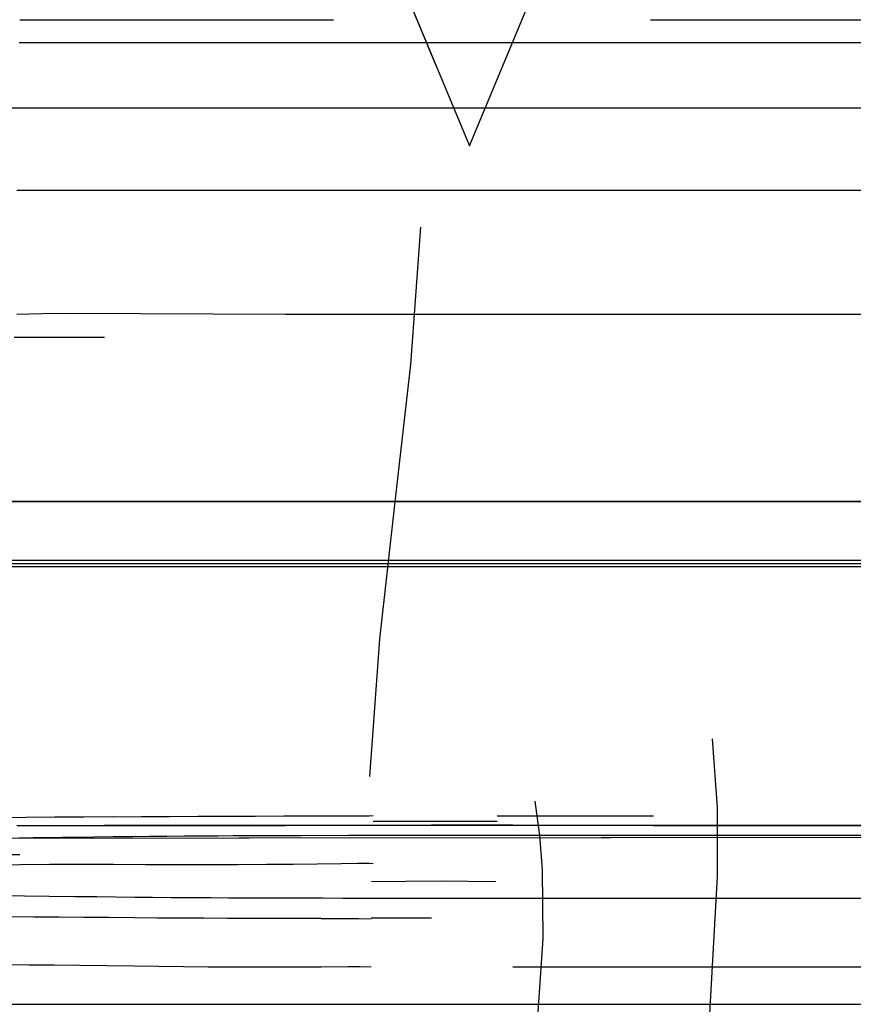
# Model space of a CAD drawing. Header units: millimetres. Extents: x -88 to 88, y -12 to 103.
# Tile 127 of 256: x -47.14 to -44.31, y -0.61 to 2.74. Entities that reach past the tile are written whole.
import ezdxf

# ---------------------------------------------------------------- set-up
doc = ezdxf.new("R2010")
doc.units = ezdxf.units.MM
doc.layers.add('BOTTOM', color=7, linetype='Continuous', true_color=0x7d26cd)
doc.layers.add('TOP', color=7, linetype='Continuous', true_color=0xc80000)

msp = doc.modelspace()

# ---------------------------------------------------------------- linework, layer by layer
at = {"layer": 'BOTTOM', "color": 9, "true_color": 0xc0c0c0}
for points in [[(-81.5546, 1.1), (-20.5651, 1.1)], [(-20.5651, 1.1), (-81.5546, 1.1)], [(-81.5546, 1.1), (-20.5651, 1.1)]]:
    msp.add_lwpolyline(points, dxfattribs=at)
at = {"layer": 'TOP', "color": 254, "true_color": 0xcad1ee, "extrusion": (0.009091, -0.021822, 0.999721)}
msp.add_lwpolyline([(-41.2213, 19.9765), (-41.2213, 23.2258)], dxfattribs=at)
at = {"layer": 'TOP', "color": 254, "true_color": 0xcad1ee, "extrusion": (0.00909, -0.02182, 0.999721)}
msp.add_lwpolyline([(-41.2213, 23.2187), (-41.2213, 19.9694)], dxfattribs=at)
at = {"layer": 'TOP', "color": 254, "true_color": 0xcad1ee}
for points in [[(-46.866, 5.307), (-45.6169, 2.3084)], [(-45.6169, 2.3084), (-44.3684, 5.307)], [(-47.1435, 2.7364), (-46.0781, 2.7364)], [(-45.0019, 2.7364), (-43.0781, 2.7364)], [(-33.7375, 2.6584), (-47.1449, 2.6584)], [(-81.5161, 2.4367), (-19.6073, 2.4367)], [(-47.1536, 2.1576), (-33.7288, 2.1576)], [(-46.2427, 1.7364), (-34.5919, 1.7364)], [(-20.7115, 0.9), (-81.5546, 0.9)], [(-81.5546, 0.8895), (-20.7191, 0.8895)], [(-20.7268, 0.8791), (-81.5546, 0.8791)], [(-81.5616, -0.607), (-22.1767, -0.607)]]:
    msp.add_lwpolyline(points, dxfattribs=at)
at = {"layer": 'TOP', "color": 254, "true_color": 0xcad1ee, "extrusion": (1, 0, 0)}
msp.add_lwpolyline([(5.307, 12.8757), (2.3092, 12.7692)], dxfattribs=at)
at = {"layer": 'TOP', "color": 254, "true_color": 0xcad1ee, "extrusion": (-0.016014, -0.038461, 0.999132)}
msp.add_lwpolyline([(-42.9997, -11.5941), (-42.9997, -14.845)], dxfattribs=at)
at = {"layer": 'TOP', "color": 254, "true_color": 0xcad1ee, "extrusion": (-0.016014, -0.038463, 0.999132)}
msp.add_lwpolyline([(-42.9997, -14.8575), (-42.9997, -11.6066)], dxfattribs=at)
at = {"layer": 'TOP', "color": 254, "true_color": 0xcad1ee, "extrusion": (1, -0.000304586, 5.31658e-06)}
msp.add_lwpolyline([(4.7234, -2.9524), (2.7224, -2.9175)], dxfattribs=at)
at = {"layer": 'TOP', "color": 254, "true_color": 0xcad1ee, "extrusion": (0.999848, 0.000608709, 0.017431)}
msp.add_lwpolyline([(2.7645, -2.1142), (3.2186, 10.8874)], dxfattribs=at)
at = {"layer": 'TOP', "color": 254, "true_color": 0xcad1ee, "extrusion": (0.999848, -0.000608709, -0.017431)}
msp.add_lwpolyline([(3.1644, 9.3357), (2.709, -3.7018)], dxfattribs=at)
at = {"layer": 'TOP', "color": 254, "true_color": 0xcad1ee, "extrusion": (-3.00763e-15, 0.999391, -0.034899)}
msp.add_lwpolyline([(47.6437, -3.3204), (47.6436, -3.3093), (47.6432, -3.2981), (47.6426, -3.2868), (47.6417, -3.2755), (47.6405, -3.2641), (47.6391, -3.2526), (47.6373, -3.241), (47.6353, -3.2294), (47.633, -3.2178), (47.6304, -3.2062), (47.6275, -3.1945), (47.6243, -3.1828), (47.6208, -3.1712), (47.617, -3.1595), (47.6129, -3.1479), (47.6085, -3.1364), (47.6038, -3.1249), (47.5987, -3.1134), (47.5934, -3.1021), (47.5877, -3.0908), (47.5818, -3.0796), (47.5755, -3.0686), (47.5689, -3.0576), (47.5621, -3.0468), (47.5549, -3.0362), (47.5475, -3.0257), (47.5397, -3.0154), (47.5317, -3.0053), (47.5235, -2.9954), (47.5149, -2.9857), (47.5061, -2.9762), (47.4971, -2.9669), (47.4878, -2.9579), (47.4783, -2.9491), (47.4686, -2.9406), (47.4587, -2.9323), (47.4485, -2.9243), (47.4382, -2.9166), (47.4278, -2.9091), (47.4171, -2.902), (47.4063, -2.8951), (47.3954, -2.8886), (47.3843, -2.8823), (47.3731, -2.8763), (47.3619, -2.8707), (47.3505, -2.8653), (47.3391, -2.8603), (47.3275, -2.8556), (47.316, -2.8512), (47.3044, -2.8471), (47.2927, -2.8433), (47.2811, -2.8398), (47.2694, -2.8366), (47.2577, -2.8337), (47.2461, -2.8311), (47.2345, -2.8288), (47.2229, -2.8268), (47.2113, -2.8251), (47.1998, -2.8237), (47.1884, -2.8225), (47.1771, -2.8216), (47.1658, -2.821), (47.1546, -2.8206), (47.1435, -2.8205)], dxfattribs=at)
at = {"layer": 'TOP', "color": 254, "true_color": 0xcad1ee, "extrusion": (0.999948, -0.010233, 0.000177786)}
msp.add_lwpolyline([(2.2539, -2.9094), (1.2538, -2.892)], dxfattribs=at)
at = {"layer": 'TOP', "color": 254, "true_color": 0xcad1ee, "extrusion": (1, -1.69306e-15, 3.34455e-08)}
msp.add_lwpolyline([(2.3084, 13.0695), (2.3084, 12.7692)], dxfattribs=at)
at = {"layer": 'TOP', "color": 254, "true_color": 0xcad1ee, "extrusion": (0.352116, 0.243103, 0.903834)}
msp.add_lwpolyline([(28.142, 36.6274), (28.142, 32.8346)], dxfattribs=at)
at = {"layer": 'TOP', "color": 254, "true_color": 0xcad1ee, "extrusion": (-0.39532, 0.873159, 0.285158)}
msp.add_lwpolyline([(45.2398, -6.616), (41.8844, -8.7293)], dxfattribs=at)
at = {"layer": 'TOP', "color": 254, "true_color": 0xcad1ee, "extrusion": (-0.378653, 0.877124, 0.295424)}
msp.add_lwpolyline([(45.491, -6.4419), (42.1795, -8.708)], dxfattribs=at)
at = {"layer": 'TOP', "color": 254, "true_color": 0xcad1ee, "extrusion": (-0.335859, 0.88464, 0.323435)}
msp.add_lwpolyline([(46.0202, -5.9513), (42.8964, -8.6125)], dxfattribs=at)
at = {"layer": 'TOP', "color": 254, "true_color": 0xcad1ee, "extrusion": (-0.332427, 0.885111, 0.325684)}
msp.add_lwpolyline([(46.0562, -5.9079), (42.9516, -8.6)], dxfattribs=at)
at = {"layer": 'TOP', "color": 254, "true_color": 0xcad1ee, "extrusion": (-0.276905, 0.890889, 0.360056)}
msp.add_lwpolyline([(46.5234, -5.0995), (43.7938, -8.2615)], dxfattribs=at)
at = {"layer": 'TOP', "color": 254, "true_color": 0xcad1ee, "extrusion": (-0.247284, 0.892922, 0.37622)}
msp.add_lwpolyline([(46.6902, -4.5859), (44.199, -7.9702)], dxfattribs=at)
at = {"layer": 'TOP', "color": 254, "true_color": 0xcad1ee, "extrusion": (-0.232195, 0.893807, 0.383659)}
msp.add_lwpolyline([(46.7543, -4.3023), (44.3919, -7.7911)], dxfattribs=at)
at = {"layer": 'TOP', "color": 254, "true_color": 0xcad1ee, "extrusion": (0.943342, -0.155106, 0.293339)}
msp.add_lwpolyline([(-7.8623, 14.3937), (-5.7808, 10.6801)], dxfattribs=at)
at = {"layer": 'TOP', "color": 254, "true_color": 0xcad1ee, "extrusion": (0.944055, -0.153998, 0.291625)}
msp.add_lwpolyline([(-7.8011, 14.3174), (-5.7225, 10.6014)], dxfattribs=at)
at = {"layer": 'TOP', "color": 254, "true_color": 0xcad1ee, "extrusion": (0.957583, -0.13196, 0.256169)}
msp.add_lwpolyline([(-6.6021, 12.7276), (-4.5792, 8.9671)], dxfattribs=at)
at = {"layer": 'TOP', "color": 254, "true_color": 0xcad1ee, "extrusion": (2.28274e-06, 1, 2.05787e-10)}
msp.add_lwpolyline([(47.1537, -2.9004), (46.2427, -2.9003)], dxfattribs=at)
at = {"layer": 'TOP', "color": 254, "true_color": 0xcad1ee, "extrusion": (0.976687, -0.095809, 0.192102)}
msp.add_lwpolyline([(-4.7184, 9.8105), (-2.7686, 5.9923)], dxfattribs=at)
at = {"layer": 'TOP', "color": 254, "true_color": 0xcad1ee, "extrusion": (0.988392, -0.066901, 0.136401)}
msp.add_lwpolyline([(-3.2828, 7.2494), (-1.3733, 3.4013)], dxfattribs=at)
at = {"layer": 'TOP', "color": 254, "true_color": 0xcad1ee, "extrusion": (0.989354, -0.064017, 0.130695)}
msp.add_lwpolyline([(-3.1425, 6.9865), (-1.2362, 3.1361)], dxfattribs=at)
at = {"layer": 'TOP', "color": 254, "true_color": 0xcad1ee, "extrusion": (0.996105, -0.038474, 0.079339)}
msp.add_lwpolyline([(-1.9184, 4.6189), (-0.0364, 0.7531)], dxfattribs=at)
at = {"layer": 'TOP', "color": 254, "true_color": 0xcad1ee, "extrusion": (0.997324, -0.031843, 0.065804)}
msp.add_lwpolyline([(-1.6052, 3.9949), (0.2717, 0.1266)], dxfattribs=at)
at = {"layer": 'TOP', "color": 254, "true_color": 0xcad1ee, "extrusion": (0.013773, 0.900432, 0.434779)}
msp.add_lwpolyline([(45.9527, 1.2344), (45.9259, 0.1606), (45.8803, -0.9139), (45.8348, -1.9884), (45.8081, -3.0622)], dxfattribs=at)
at = {"layer": 'TOP', "color": 254, "true_color": 0xcad1ee, "extrusion": (-0.033762, 0.90006, 0.434456)}
msp.add_lwpolyline([(45.4382, 0.1853), (45.4494, -0.0842), (45.4541, -0.3532), (45.4479, -0.89), (45.3986, -1.9605), (45.3492, -3.0311), (45.343, -3.5679), (45.3477, -3.8369), (45.3589, -4.1064)], dxfattribs=at)
at = {"layer": 'TOP', "color": 254, "true_color": 0xcad1ee, "extrusion": (-0.028943, 0.900373, 0.434156)}
msp.add_lwpolyline([(44.8372, 0.303), (44.8459, -0.2351), (44.8388, -0.7721), (44.7981, -1.8443), (44.7575, -2.9165), (44.7503, -3.4535), (44.759, -3.9917)], dxfattribs=at)
at = {"layer": 'TOP', "color": 254, "true_color": 0xcad1ee, "extrusion": (-0.000910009, 1, -2.37671e-05)}
msp.add_lwpolyline([(80.8137, 11.9014), (20.5895, 13.4743)], dxfattribs=at)
at = {"layer": 'TOP', "color": 254, "true_color": 0xcad1ee, "extrusion": (-0.373229, -0.278052, 0.885092)}
msp.add_lwpolyline([(-29.3795, -38.7624), (-29.3795, -34.8568)], dxfattribs=at)
at = {"layer": 'TOP', "color": 254, "true_color": 0xcad1ee, "extrusion": (-0.405802, -0.305445, 0.86141)}
msp.add_lwpolyline([(-29.4821, -37.9953), (-29.4821, -33.9931)], dxfattribs=at)
at = {"layer": 'TOP', "color": 254, "true_color": 0xcad1ee, "extrusion": (-0.396305, 0.859606, -0.322521)}
msp.add_lwpolyline([(45.0767, -0.4323), (41.7419, 1.9006)], dxfattribs=at)
at = {"layer": 'TOP', "color": 254, "true_color": 0xcad1ee, "extrusion": (-0.359388, 0.864471, -0.351469)}
msp.add_lwpolyline([(45.5705, -0.6991), (42.3964, 1.9844)], dxfattribs=at)
at = {"layer": 'TOP', "color": 254, "true_color": 0xcad1ee, "extrusion": (-0.354793, 0.864894, -0.355077)}
msp.add_lwpolyline([(45.625, -0.7368), (42.4761, 1.9888)], dxfattribs=at)
at = {"layer": 'TOP', "color": 254, "true_color": 0xcad1ee, "extrusion": (-0.287809, 0.868651, -0.40325)}
msp.add_lwpolyline([(46.2817, -1.4879), (43.5842, 1.7951)], dxfattribs=at)
at = {"layer": 'TOP', "color": 254, "true_color": 0xcad1ee, "extrusion": (0.88595, -0.258716, -0.384914)}
msp.add_lwpolyline([(-14.0053, -25.5087), (-11.4244, -22.1068)], dxfattribs=at)
at = {"layer": 'TOP', "color": 254, "true_color": 0xcad1ee, "extrusion": (0.909114, -0.225918, -0.34996)}
msp.add_lwpolyline([(-12.066, -24.241), (-9.5811, -20.7417)], dxfattribs=at)
at = {"layer": 'TOP', "color": 254, "true_color": 0xcad1ee, "extrusion": (0.954394, -0.153193, -0.256249)}
msp.add_lwpolyline([(-8.0079, -20.4618), (-5.703, -16.7823)], dxfattribs=at)
at = {"layer": 'TOP', "color": 254, "true_color": 0xcad1ee, "extrusion": (0.961896, -0.138941, -0.23548)}
msp.add_lwpolyline([(-7.2527, -19.5789), (-4.9771, -15.869)], dxfattribs=at)
at = {"layer": 'TOP', "color": 254, "true_color": 0xcad1ee, "extrusion": (0.972729, -0.116172, -0.200753)}
msp.add_lwpolyline([(-6.0726, -18.0787), (-3.8387, -14.3237)], dxfattribs=at)
at = {"layer": 'TOP', "color": 254, "true_color": 0xcad1ee, "extrusion": (-5.74188e-06, -1.82975e-09, 1)}
msp.add_lwpolyline([(-46.8556, 1.6572), (-47.1625, 1.6571)], dxfattribs=at)
at = {"layer": 'TOP', "color": 254, "true_color": 0xcad1ee, "extrusion": (-1.07652e-07, 1, 5.94861e-14)}
msp.add_lwpolyline([(46.6565, -5.1711), (46.8555, -5.1711)], dxfattribs=at)
at = {"layer": 'TOP', "color": 254, "true_color": 0xcad1ee, "extrusion": (0.988326, -0.074777, -0.132741)}
msp.add_lwpolyline([(-4.0074, -15.0717), (-1.83, -11.2516)], dxfattribs=at)
at = {"layer": 'TOP', "color": 254, "true_color": 0xcad1ee, "extrusion": (-6.63603e-10, 1, -6.22692e-19)}
msp.add_lwpolyline([(34.3192, -5.1711), (46.6565, -5.1711)], dxfattribs=at)
at = {"layer": 'TOP', "color": 254, "true_color": 0xcad1ee, "extrusion": (0.993279, -0.056467, -0.101033)}
msp.add_lwpolyline([(-3.124, -13.6465), (-0.9631, -9.8061)], dxfattribs=at)
at = {"layer": 'TOP', "color": 254, "true_color": 0xcad1ee, "extrusion": (0.994187, -0.052468, -0.094017)}
msp.add_lwpolyline([(-2.9331, -13.3297), (-0.7752, -9.4854)], dxfattribs=at)
at = {"layer": 'TOP', "color": 254, "true_color": 0xcad1ee, "extrusion": (0.999111, -0.020396, -0.036891)}
msp.add_lwpolyline([(-1.4227, -10.7338), (0.7175, -6.8662)], dxfattribs=at)
at = {"layer": 'TOP', "color": 254, "true_color": 0xcad1ee, "extrusion": (0.999687, -0.012091, -0.021905)}
msp.add_lwpolyline([(-1.0364, -10.0486), (1.1008, -6.1776)], dxfattribs=at)
at = {"layer": 'TOP', "color": 254, "true_color": 0xcad1ee, "extrusion": (0.999992, -0.001909, -0.003463)}
msp.add_lwpolyline([(-0.5671, -9.2058), (1.5695, -5.3301)], dxfattribs=at)
at = {"layer": 'TOP', "color": 254, "true_color": 0xcad1ee, "extrusion": (-0.027186, 0.874987, -0.483382)}
msp.add_lwpolyline([(45.6947, -7.4625), (45.7092, -7.1851), (45.7182, -6.908), (45.7228, -6.3549), (45.7008, -5.2507), (45.6788, -4.1465), (45.6834, -3.5933), (45.6924, -3.3163), (45.7068, -3.0389)], dxfattribs=at)
at = {"layer": 'TOP', "color": 254, "true_color": 0xcad1ee, "extrusion": (-0.027967, 0.874884, -0.483525)}
msp.add_lwpolyline([(45.3708, -7.4469), (45.3941, -7.1691), (45.4101, -6.8917), (45.4198, -6.6149), (45.4242, -6.3384), (45.4102, -5.2346), (45.3962, -4.1308), (45.4007, -3.8543), (45.4104, -3.5774), (45.4264, -3.3001), (45.4498, -3.0222)], dxfattribs=at)
at = {"layer": 'TOP', "color": 254, "true_color": 0xcad1ee, "extrusion": (-0.027986, 0.874944, -0.483415)}
msp.add_lwpolyline([(44.7685, -7.4565), (44.7923, -6.9022), (44.8021, -6.349), (44.798, -5.2443), (44.7939, -4.1395), (44.8037, -3.5863), (44.8276, -3.0321)], dxfattribs=at)
at = {"layer": 'TOP', "color": 254, "true_color": 0xcad1ee, "extrusion": (0.999848, 0.008429, 0.01528)}
msp.add_lwpolyline([(-0.1057, -8.3657), (2.0313, -4.4924)], dxfattribs=at)
at = {"layer": 'TOP', "color": 254, "true_color": 0xcad1ee, "extrusion": (6.01588e-17, 0.999391, -0.034899)}
msp.add_lwpolyline([(49.0533, -4.0088), (49.0574, -3.5209), (49.0564, -3.4757), (49.0519, -3.3673), (49.0448, -3.2704), (49.0344, -3.1721), (49.0217, -3.0818), (49.0118, -3.0235), (49.0004, -2.9654), (48.9875, -2.9077), (48.973, -2.8505), (48.9568, -2.7939), (48.9388, -2.7382), (48.9292, -2.7107), (48.9179, -2.6803), (48.902, -2.6407), (48.8851, -2.6018), (48.8673, -2.5638), (48.8485, -2.5267), (48.8287, -2.4907), (48.808, -2.4558), (48.7974, -2.4388), (48.7865, -2.4222), (48.7754, -2.4059), (48.7589, -2.3828), (48.7445, -2.3638), (48.7298, -2.3453), (48.7149, -2.3273), (48.6996, -2.3098), (48.6827, -2.2911), (48.6655, -2.2728), (48.6304, -2.2374), (48.5945, -2.2032), (48.5578, -2.1699), (48.492, -2.1126), (48.4247, -2.0564), (48.0802, -1.7879), (47.8321, -1.5994), (47.6868, -1.4958), (47.6116, -1.4456), (47.5345, -1.3969), (47.455, -1.3499), (47.3735, -1.3049), (47.2907, -1.2623), (47.1952, -1.2168), (47.0977, -1.1741), (46.9983, -1.1343), (46.8909, -1.0954), (46.8258, -1.0738), (46.7594, -1.0536), (46.7028, -1.0379), (46.6444, -1.0234), (46.5838, -1.0099), (46.5205, -0.9977), (46.4704, -0.9893), (46.419, -0.9816), (46.2926, -0.9658), (46.1884, -0.9557), (46.0286, -0.9441), (45.8734, -0.9376), (45.7622, -0.9361), (34.9419, -0.9375), (34.8324, -0.9401), (34.8043, -0.9414), (34.6639, -0.9504), (34.5143, -0.9646), (34.3964, -0.9798), (34.3449, -0.9879), (34.2957, -0.9967), (34.2485, -1.0061), (34.2028, -1.0161), (34.1584, -1.0268), (34.1148, -1.0381), (34.0289, -1.0627), (33.9214, -1.0969), (33.8623, -1.1174), (33.8038, -1.1389), (33.7462, -1.1614), (33.6897, -1.185), (33.6259, -1.2135), (33.5637, -1.2431), (33.5025, -1.2739), (33.3804, -1.3392), (33.1606, -1.465), (33.0519, -1.5309), (32.9458, -1.5977), (32.7891, -1.7019), (32.6747, -1.7832), (32.6202, -1.8241), (32.5671, -1.8655), (32.5075, -1.9142), (32.4493, -1.9643), (32.3922, -2.016), (32.3293, -2.0764), (32.3115, -2.0941), (32.2568, -2.1509), (32.2299, -2.1804), (32.2035, -2.2107), (32.1777, -2.242), (32.1527, -2.2743), (32.1285, -2.3076), (32.1167, -2.3247), (32.1036, -2.3447), (32.0909, -2.3648), (32.0786, -2.3854), (32.0666, -2.4063), (32.0488, -2.4393), (32.0359, -2.4648), (32.0234, -2.4908), (32.0113, -2.5171), (31.9998, -2.5438), (31.9887, -2.5708), (31.978, -2.5982), (31.958, -2.6536), (31.9429, -2.6995), (31.929, -2.7458), (31.9133, -2.8036), (31.8992, -2.8619), (31.8866, -2.9207), (31.8754, -2.9797), (31.8656, -3.0388), (31.8571, -3.098), (31.8498, -3.157), (31.8408, -3.2491), (31.8339, -3.3503), (31.8296, -3.4611), (31.8314, -3.9975)], dxfattribs=at)
at = {"layer": 'TOP', "color": 254, "true_color": 0xcad1ee, "extrusion": (-0.000910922, 1, -2.37906e-05)}
msp.add_lwpolyline([(80.7949, 11.4631), (20.5854, 13.0356)], dxfattribs=at)
at = {"layer": 'TOP', "color": 254, "true_color": 0xcad1ee, "extrusion": (-4.25994e-16, 0.999391, -0.034899)}
msp.add_lwpolyline([(31.8295, -3.9975), (31.8234, -4.5044), (31.827, -4.6068), (31.8327, -4.6929), (31.8392, -4.7601), (31.8478, -4.828), (31.8587, -4.8965), (31.8651, -4.9309), (31.8722, -4.9655), (31.8829, -5.0127), (31.8949, -5.0598), (31.9081, -5.1067), (31.9225, -5.153), (31.9351, -5.1901), (31.9483, -5.2265), (31.9623, -5.262), (31.977, -5.2966), (31.9915, -5.3283), (32.0066, -5.3591), (32.0223, -5.3888), (32.0386, -5.4177), (32.0556, -5.4455), (32.0731, -5.4725), (32.0913, -5.4985), (32.1101, -5.5235), (32.1239, -5.5409), (32.1381, -5.5578), (32.1499, -5.5712), (32.1619, -5.5844), (32.1864, -5.61), (32.2116, -5.6347), (32.2373, -5.6587), (32.6785, -6.058), (32.8278, -6.1878), (32.9597, -6.2952), (33.1293, -6.4251), (33.2421, -6.5069), (33.3552, -6.5853), (33.4582, -6.6529), (33.5102, -6.6853), (33.563, -6.7167), (33.6077, -6.742), (33.6534, -6.7667), (33.7341, -6.8073), (33.8172, -6.8459), (33.9018, -6.8821), (34.0127, -6.9256), (34.0941, -6.9545), (34.1348, -6.9676), (34.1765, -6.9801), (34.2172, -6.9914), (34.2592, -7.002), (34.3027, -7.0119), (34.3481, -7.0212), (34.4037, -7.0312), (34.4614, -7.0402), (34.58, -7.0557), (34.6184, -7.0599), (34.7892, -7.0752), (34.9236, -7.0832), (35.0013, -7.0861), (35.1145, -7.0878), (45.9412, -7.0858), (46.0464, -7.0832), (46.116, -7.0798), (46.2288, -7.0718), (46.374, -7.0575), (46.4352, -7.0499), (46.4946, -7.0415), (46.5638, -7.0299), (46.6296, -7.0171), (46.6926, -7.0031), (46.7532, -6.9879), (46.8184, -6.9698), (46.882, -6.9503), (46.9571, -6.9253), (47.043, -6.894), (47.1273, -6.8603), (47.2099, -6.8244), (47.2908, -6.7862), (47.357, -6.7528), (47.4219, -6.7178), (47.48, -6.6847), (47.5369, -6.6504), (47.6222, -6.5955), (47.7051, -6.5386), (47.7859, -6.4802), (48.3394, -6.0562), (48.4279, -5.9869), (48.4708, -5.9519), (48.5126, -5.9164), (48.5535, -5.8799), (48.5932, -5.8423), (48.6126, -5.8229), (48.6318, -5.8032), (48.6507, -5.783), (48.6692, -5.7623), (48.6947, -5.7325), (48.7196, -5.7015), (48.7438, -5.6693), (48.769, -5.6334), (48.7922, -5.5979), (48.8146, -5.5611), (48.8362, -5.523), (48.8568, -5.4838), (48.8781, -5.4403), (48.8939, -5.4055), (48.909, -5.3701), (48.9232, -5.3343), (48.9344, -5.3042), (48.9449, -5.2738), (48.9549, -5.2432), (48.9644, -5.2124), (48.9817, -5.1501), (48.997, -5.0872), (49.0085, -5.033), (49.0187, -4.9786), (49.0275, -4.9241), (49.0352, -4.8695), (49.0416, -4.8151), (49.047, -4.7608), (49.0548, -4.6534), (49.0595, -4.5248), (49.06, -4.4917), (49.0553, -4.0088)], dxfattribs=at)
at = {"layer": 'TOP', "color": 254, "true_color": 0xcad1ee, "extrusion": (-0.000911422, 1, -2.38041e-05)}
msp.add_lwpolyline([(80.7528, 10.456), (20.5749, 12.0277)], dxfattribs=at)
at = {"layer": 'TOP', "color": 254, "true_color": 0xcad1ee, "extrusion": (1.86222e-06, 0.999391, -0.034899)}
msp.add_lwpolyline([(47.6049, 0.6442), (47.5097, 0.6807), (47.414, 0.715), (47.3175, 0.7471), (47.2205, 0.777), (47.1227, 0.8047), (47.0243, 0.8302), (46.9253, 0.8535), (46.8256, 0.8746)], dxfattribs=at)
at = {"layer": 'TOP', "color": 254, "true_color": 0xcad1ee, "extrusion": (-1.47859e-05, 0.999391, -0.034901)}
msp.add_lwpolyline([(46.8256, 0.8746), (46.7298, 0.8927), (46.6338, 0.9086), (46.5375, 0.9225), (46.441, 0.9343), (46.3442, 0.944), (46.2473, 0.9515), (46.1501, 0.957), (46.0526, 0.9604)], dxfattribs=at)
at = {"layer": 'TOP', "color": 254, "true_color": 0xcad1ee, "extrusion": (-1.88726e-06, 0.999391, -0.0349)}
msp.add_lwpolyline([(46.0526, 0.9604), (45.9984, 0.9615), (45.9713, 0.9629), (45.9578, 0.9639), (45.9442, 0.9652)], dxfattribs=at)
at = {"layer": 'TOP', "color": 254, "true_color": 0xcad1ee, "extrusion": (0.008008, 0.10474, 0.994467)}
msp.add_lwpolyline([(45.38, 3.6815), (45.5686, 3.6938), (45.8007, 3.7137)], dxfattribs=at)
at = {"layer": 'TOP', "color": 254, "true_color": 0xcad1ee, "extrusion": (0.000324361, 1, -2.60094e-06)}
msp.add_lwpolyline([(45.9442, 0.9703), (45.5223, 0.9669)], dxfattribs=at)
at = {"layer": 'TOP', "color": 254, "true_color": 0xcad1ee, "extrusion": (-1.6084e-05, 0.999391, -0.034899)}
msp.add_lwpolyline([(45.5223, 0.9618), (45.4653, 0.9601), (45.2296, 0.9586), (44.9918, 0.9618)], dxfattribs=at)
at = {"layer": 'TOP', "color": 254, "true_color": 0xcad1ee, "extrusion": (6.59106e-06, 1, 2.22716e-10)}
msp.add_lwpolyline([(44.9918, 0.9669), (44.3887, 0.9669)], dxfattribs=at)
at = {"layer": 'TOP', "color": 254, "true_color": 0xcad1ee, "extrusion": (-2.18653e-06, 1, 2.44538e-11)}
msp.add_lwpolyline([(44.3887, 0.9669), (42.1041, 0.9669)], dxfattribs=at)
at = {"layer": 'TOP', "color": 254, "true_color": 0xcad1ee, "extrusion": (4.17707e-06, 0.999391, -0.034901)}
msp.add_lwpolyline([(46.7548, -8.9824), (46.8404, -8.966), (46.9256, -8.9479), (47.0104, -8.9282), (47.0948, -8.9068), (47.1787, -8.8839), (47.2622, -8.8593), (47.3452, -8.833), (47.4278, -8.8051)], dxfattribs=at)
at = {"layer": 'TOP', "color": 254, "true_color": 0xcad1ee, "extrusion": (-1.72623e-06, 0.999391, -0.034899)}
msp.add_lwpolyline([(46.1202, -9.0518), (46.2001, -9.048), (46.2798, -9.0429), (46.3593, -9.0363), (46.4387, -9.0284), (46.518, -9.019), (46.5971, -9.0082), (46.676, -8.996), (46.7548, -8.9824)], dxfattribs=at)
at = {"layer": 'TOP', "color": 254, "true_color": 0xcad1ee, "extrusion": (-2.66249e-05, 0.999391, -0.034899)}
msp.add_lwpolyline([(45.9503, -9.0579), (45.9927, -9.0554), (46.0352, -9.0537), (46.1202, -9.0517)], dxfattribs=at)
at = {"layer": 'TOP', "color": 254, "true_color": 0xcad1ee, "extrusion": (-0.012054, -0.537781, 0.842999)}
msp.add_lwpolyline([(-45.928, -6.1385), (-45.8174, -6.1344), (-45.7237, -6.1329)], dxfattribs=at)
at = {"layer": 'TOP', "color": 254, "true_color": 0xcad1ee, "extrusion": (2.72952e-05, 0.999391, -0.034899)}
msp.add_lwpolyline([(45.7459, -9.055), (45.8481, -9.0554), (45.9503, -9.058)], dxfattribs=at)
at = {"layer": 'TOP', "color": 254, "true_color": 0xcad1ee, "extrusion": (1.81039e-05, 1, -1.25379e-09)}
for points in [[(45.7459, -9.0438), (45.4693, -9.0438)], [(45.4693, -9.0438), (45.7459, -9.0438)]]:
    msp.add_lwpolyline(points, dxfattribs=at)
at = {"layer": 'TOP', "color": 254, "true_color": 0xcad1ee, "extrusion": (-1.21699e-06, 1, -5.66579e-12)}
msp.add_lwpolyline([(38.8192, -9.0438), (45.4693, -9.0438)], dxfattribs=at)
at = {"layer": 'TOP', "color": 254, "true_color": 0xcad1ee}
for points in [[(-47.1537, 1.7364, -2.9004), (-47.0657, 1.7389, -2.8975), (-46.9795, 1.74, -2.8963), (-46.2427, 1.7364, -2.9003)], [(-46.8555, 1.6572, -5.1711), (-47.1108, 1.657, -5.1745), (-47.1367, 1.6571, -5.174), (-47.1624, 1.6571, -5.1729)], [(-46.8256, -0.1328, 0.8798), (-46.9353, -0.1325, 0.857), (-47.041, -0.1325, 0.8323), (-47.142, -0.133, 0.8059), (-47.2392, -0.134, 0.7779), (-47.3334, -0.1354, 0.7483), (-47.4252, -0.1371, 0.7172), (-47.5155, -0.1389, 0.6842), (-47.6049, -0.1408, 0.6495)], [(-46.0526, -0.1298, 0.9655), (-46.2152, -0.1317, 0.9579), (-46.3062, -0.1326, 0.9512), (-46.4036, -0.1331, 0.9421), (-46.5063, -0.1334, 0.9305), (-46.612, -0.1334, 0.9161), (-46.717, -0.1331, 0.8995), (-46.8256, -0.1328, 0.8798)], [(-45.9442, -0.1296, 0.9703), (-45.9571, -0.1293, 0.9692), (-45.9702, -0.1291, 0.9683), (-45.9968, -0.1291, 0.967), (-46.0526, -0.1298, 0.9655)], [(-47.4279, -0.4706, -8.7941), (-47.3505, -0.471, -8.8205), (-47.2723, -0.4715, -8.8456), (-47.1926, -0.472, -8.8695), (-47.111, -0.4727, -8.8922), (-47.0268, -0.4735, -8.9138), (-46.9396, -0.4744, -8.9342), (-46.849, -0.4756, -8.9534), (-46.7548, -0.4768, -8.9712)], [(-46.7548, -0.4768, -8.9712), (-46.6718, -0.4778, -8.9852), (-46.5878, -0.4787, -8.9978), (-46.5037, -0.4794, -9.0089), (-46.4207, -0.4798, -9.0184), (-46.2619, -0.4798, -9.0324), (-46.1202, -0.4792, -9.0406)], [(-46.1202, -0.4792, -9.0406), (-46.0286, -0.4785, -9.0433), (-45.9881, -0.4787, -9.0448), (-45.9503, -0.4794, -9.0468)], [(-45.4693, -0.4793, -9.0438), (-43.8343, -0.4793, -9.0438), (-42.1622, -0.4793, -9.0438), (-38.8192, -0.4793, -9.0438)]]:
    msp.add_polyline3d(points, dxfattribs=at)

doc.saveas('drawing.dxf')
